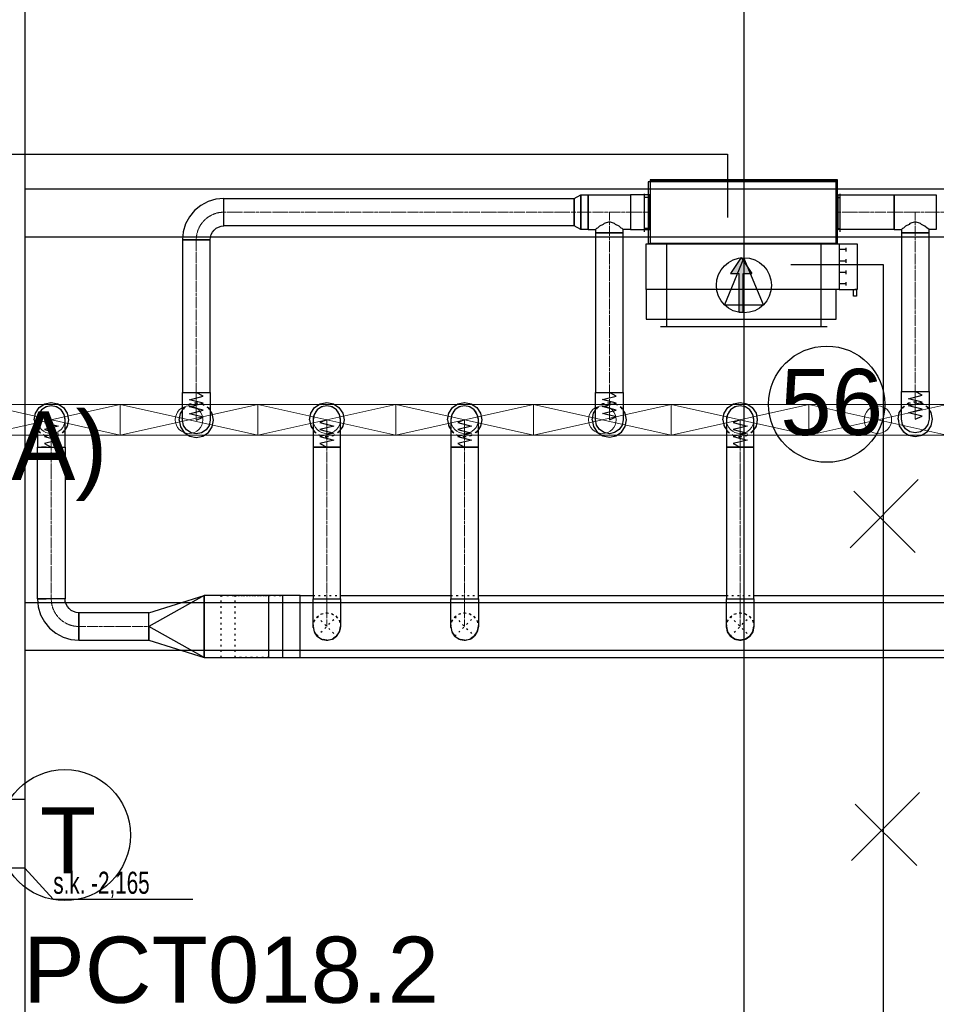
# Model space of a CAD drawing. Header units: centimetres. Extents: x -149939 to 48626, y -46000 to 152985.
# Tile 191 of 256: x -21797 to -15144, y 63763 to 70906. Entities that reach past the tile are written whole.
import ezdxf

# ---------------------------------------------------------------- set-up
doc = ezdxf.new("R2010")
doc.units = ezdxf.units.CM
doc.header["$LTSCALE"] = 50
doc.header["$PDMODE"] = 35
doc.header["$PDSIZE"] = 0.1
for name, pattern in [('CADVENT_CENTERLINE', [9.9, 7.4, -1, 0.5, -1]), ('CADVENT_HIDDEN', [0.8, 0.25, -0.55]), ('Kondygnacja  -0_5$0$HIDDEN', [9.525, 6.35, -3.175]), ('Kondygnacja  -0_5$0$HIDDEN2', [4.7625, 3.175, -1.5875]), ('Osie rzutów$0$DASHDOT2', [12.7, 6.35, -3.175, 0, -3.175])]:
    doc.linetypes.add(name, pattern=pattern)
doc.layers.get('0').update_dxf_attribs({"color": 8})
doc.layers.get('DEFPOINTS').update_dxf_attribs({"color": 8})
for name, color, linetype in [('01-103-Went PP_poziom-0_5$0$L_Nawiew', 7, 'Continuous'), ('bgde-nawiewDETAILS', 1, 'Continuous'), ('bgde-nawiewEXP', 7, 'Continuous'), ('bgde-nawiewHIDDEN', 250, 'Continuous'), ('bgde-wywiewSOL', 5, 'Continuous'), ('Kondygnacja  -0_5$0$ARCH_KONSTR_POWYŻEJ RZUTU', 8, 'Kondygnacja  -0_5$0$HIDDEN'), ('Kondygnacja  -0_5$0$ARCH_KONSTR_POWYŻEJ RZUTU_IST', 8, 'Kondygnacja  -0_5$0$HIDDEN2'), ('Osie rzutów$0$ARCH_INFO_OSIE_IST', 8, 'Osie rzutów$0$DASHDOT2'), ('Osie rzutów$0$ARCH_INFO_OSIE_OPISY_IST', 8, 'Continuous'), ('Pomieszczenia -05$0$ARCH_INFO_OPISY', 8, 'Continuous')]:
    doc.layers.add(name, color=color, linetype=linetype)
for name, color, linetype, lineweight in [('bgde-nawiewCEN', 7, 'Continuous', 13), ('bgde_nawiewnik', 11, 'Continuous', 5), ('Kondygnacja  -0_5$0$ARCH_INFO_WYMIARY', 8, 'Continuous', 9), ('RFCU', 6, 'Continuous', 30)]:
    doc.layers.add(name, color=color, linetype=linetype, lineweight=lineweight)
doc.styles.add('Arial', font='ARIAL.TTF')
doc.styles.add('Kondygnacja  -0_5$0$BIKTS', font='bikromsw.shx', dxfattribs={"width": 0.8})
doc.styles.add('Kondygnacja  -0_5$0$Romans', font='Romans.shx', dxfattribs={"width": 0.7})
doc.styles.add('Pomieszczenia -05$0$Arial', font='ARIAL.TTF')
doc.dimstyles.new('Kondygnacja  -0_5$0$Wymiary 1-100', dxfattribs={"dimtxt": 12, "dimasz": 10, "dimexe": 5, "dimexo": 0, "dimgap": 4, "dimtad": 1, "dimrnd": 0.5, "dimzin": 12, "dimdsep": 46, "dimtxsty": 'Kondygnacja  -0_5$0$Romans', "dimblk": 'Kondygnacja  -0_5$0$_Oblique', "dimcen": 10, "dimdle": 10, "dimclrt": 55, "dimazin": 0, "dimtfac": 1, "dimtmove": 1, "dimatfit": 3, "dimfxl": 8, "dimfxlon": 1, "dimtolj": 1, "dimtzin": 0, "dimarcsym": 0})

# ---------------------------------------------------------------- blocks, each defined once
blk = doc.blocks.new('Osie rzutów')
at = {"layer": 'Osie rzutów$0$ARCH_INFO_OSIE_IST', "ltscale": 10}
for p, q in [((10460, 12510), (10460, 4623.26)), ((4436.04, 11000), (13655, 11000))]:
    blk.add_line(p, q, dxfattribs=at)
blk = doc.blocks.new('Kondygnacja  -0_5$0$konstrukcja istniejąca -0.5')
at = {"layer": 'Kondygnacja  -0_5$0$ARCH_KONSTR_POWYŻEJ RZUTU_IST', "ltscale": 10}
for points in [[(9938, 12175), (9938, 11025)], [(9938, 11467.89), (10982, 11467.89)], [(10982, 11432.89), (9938, 11432.89)], [(9938, 11167.89), (10982, 11167.89)], [(10982, 11132.89), (9938, 11132.89)], [(9938, 10975), (9782, 10975), (9782, 11025), (9938, 11025), (9938, 10975)], [(9938, 10975), (9938, 9825)]]:
    blk.add_lwpolyline(points, dxfattribs=at)
at = {"layer": 'Kondygnacja  -0_5$0$ARCH_KONSTR_POWYŻEJ RZUTU_IST'}
blk.add_lwpolyline([(9938, 10975), (9958.69, 10952.53), (10059.84, 10952.53)], dxfattribs=at)
at = {"layer": 'Kondygnacja  -0_5$0$ARCH_KONSTR_POWYŻEJ RZUTU_IST', "style": 'Kondygnacja  -0_5$0$BIKTS', "width": 0.7}
blk.add_text('s.k. -2,165', height=16, dxfattribs=at).set_placement((9958.69, 10956.46))
blk = doc.blocks.new('Kondygnacja  -0_5$0$_Oblique')
at = {"color": 0, "linetype": 'ByBlock', "lineweight": -2}
blk.add_line((-0.5, -0.5), (0.5, 0.5), dxfattribs=at)
blk = doc.blocks.new('*D212')
at = {"layer": 'DEFPOINTS', "color": 0}
for p in [(-30586.3, 81900), (-30681.1, 12489.5), (9064, 12489.5)]:
    blk.add_point(p, dxfattribs=at)
at = {"layer": 'Kondygnacja  -0_5$0$ARCH_INFO_WYMIARY', "color": 0, "lineweight": -2}
for p, q in [((-30673.1, 81900), (-30686.1, 81900)), ((-30681.1, 81910), (-30681.1, 12479.5)), ((-30673.1, 12489.5), (-30686.1, 12489.5))]:
    blk.add_line(p, q, dxfattribs=at)
at = {"layer": 'Kondygnacja  -0_5$0$ARCH_INFO_WYMIARY', "color": 0, "linetype": 'ByBlock', "lineweight": -2, "xscale": 10, "yscale": 10, "zscale": 10}
for p, rotation in [((-30681.1, 81900), 90), ((-30681.1, 12489.5), 270)]:
    blk.add_blockref('Kondygnacja  -0_5$0$_Oblique', p, dxfattribs=dict(at, rotation=rotation))
at = {"layer": 'Kondygnacja  -0_5$0$ARCH_INFO_WYMIARY', "color": 55, "insert": (-30691.1, 47194.8), "char_height": 12, "attachment_point": 5, "rotation": 90, "style": 'Kondygnacja  -0_5$0$Romans'}
blk.add_mtext('\\A1;69410.5', dxfattribs=at)
blk = doc.blocks.new('*U493')
at = {"linetype": 'Continuous', "lineweight": -2}
for p, q in [((-300, 605), (-300, 560)), ((300, 560), (300, 605)), ((-300, 560), (-300, -560)), ((300, -560), (300, 560)), ((-300, -560), (-300, -605)), ((300, -605), (300, -560))]:
    blk.add_line(p, q, dxfattribs=at)
at = {"color": 0, "linetype": 'ByBlock', "lineweight": -2}
for p, q in [((-300, 560), (300, 560)), ((-300, -560), (300, -560))]:
    blk.add_line(p, q, dxfattribs=at)
at = {"linetype": 'Continuous', "lineweight": -3}
for p, q in [((-141.4, 141.4), (-141.4, -141.4)), ((200, 0), (-141.4, 141.4)), ((-141.4, -141.4), (200, 0))]:
    blk.add_line(p, q, dxfattribs=at)
blk.add_ellipse((0, 0), major_axis=(200, 0), ratio=1, start_param=-1.570796, end_param=4.712389, dxfattribs=at)
blk = doc.blocks.new('A$C066D7839')
at = {"layer": 'bgde_nawiewnik', "color": 7}
for p, q in [((-50, -11.15), (-50, 11.15)), ((-50, 11.15), (50, 11.15)), ((-50, -11.15), (50, 11.15)), ((50, -11.15), (-50, 11.15)), ((50, 11.15), (50, -11.15)), ((50, -11.15), (-50, -11.15))]:
    blk.add_line(p, q, dxfattribs=at)
blk.add_circle((0, 0), 10, dxfattribs=at)
blk = doc.blocks.new('A$C5B3E7367')
at = {"layer": '01-103-Went PP_poziom-0_5$0$L_Nawiew'}
h = blk.add_hatch(color=256, dxfattribs=at)
h.paths.add_polyline_path([(215, 704), (215, 674), (331.7, 674), (331.7, 612.1), (445.9, 689), (331.7, 765.9), (331.7, 704)])
h.paths.add_polyline_path([(48.3, 704), (48.3, 674), (215, 674), (215, 704)])
for p, q in [((215, 1525), (165, 1525)), ((165, 1525), (165, 1505)), ((165, 1505), (215, 1505)), ((215, 1400), (215, 1530)), ((545, 1530), (215, 1530)), ((215, 1530), (215, 1515)), ((545, 1400), (545, 1530)), ((243.8, 1452), (268.8, 1452)), ((256.2, 1452), (256.2, 1400)), ((326.2, 1452), (351.2, 1452)), ((338.8, 1452), (338.8, 1400)), ((408.8, 1452), (433.8, 1452)), ((421.2, 1452), (421.2, 1400)), ((491.2, 1452), (516.2, 1452)), ((503.8, 1452), (503.8, 1400)), ((0, 1378), (215, 1378)), ((0, 0), (0, 1378)), ((545, 1400), (215, 1400)), ((215, 1400), (215, 1378)), ((215, 1378), (215, 0)), ((545, 0), (545, 1400)), ((445.9, 689), (331.7, 765.9)), ((331.7, 704), (331.7, 765.9)), ((48.3, 704), (331.7, 704)), ((48.3, 704), (48.3, 674)), ((48.3, 674), (331.7, 674)), ((445.9, 689), (331.7, 612.1)), ((331.7, 612.1), (331.7, 674)), ((215, 0), (0, 0)), ((215, 0), (545, 0))]:
    blk.add_line(p, q, dxfattribs=at)
blk = doc.blocks.new('A$C53CA46B8')
at = {"layer": 'bgde-wywiewSOL'}
for p, q in [((112.9, 511.1), (-162.1, 511.1)), ((-137.1, 481.1), (-137.1, 511.1)), ((87.9, 481.1), (87.9, 511.1)), ((200.4, 481.1), (-249.6, 481.1)), ((-249.6, 481.1), (-249.6, -878.9)), ((200.4, 481.1), (200.4, -878.9)), ((200.4, -878.9), (-249.6, -878.9)), ((112.9, -908.9), (-162.1, -908.9)), ((-137.1, -878.9), (-137.1, -908.9)), ((87.9, -878.9), (87.9, -908.9))]:
    blk.add_line(p, q, dxfattribs=at)
at = {"layer": '01-103-Went PP_poziom-0_5$0$L_Nawiew'}
blk.add_blockref('A$C5B3E7367', (-794.6, -893.9), dxfattribs=at)

msp = doc.modelspace()

# ---------------------------------------------------------------- linework, layer by layer
at = {"layer": 'bgde-nawiewCEN', "linetype": 'CADVENT_CENTERLINE', "ltscale": 0.06}
for p, q in [((-17773.021, 69509.622), (-20315.266, 69509.622)), ((-17670.021, 69509.622), (-17773.021, 69509.622)), ((-17670.021, 69509.622), (-17517.021, 69509.622)), ((-17517.021, 69359.622), (-17517.021, 69509.622)), ((-17517.021, 69509.622), (-17364.021, 69509.622)), ((-17364.021, 69509.622), (-17224.021, 69509.622)), ((-17220.021, 69509.622), (-17224.021, 69509.622)), ((-15860.021, 69509.622), (-15856.021, 69509.622)), ((-15449.64, 69509.622), (-15856.021, 69509.622)), ((-15296.64, 69509.622), (-15449.64, 69509.622)), ((-15296.64, 69359.622), (-15296.64, 69509.622)), ((-15143.64, 69509.622), (-15296.64, 69509.622)), ((-15143.64, 69509.622), (-15040.64, 69509.622)), ((-20515.266, 69309.622), (-20515.266, 68200.784)), ((-17517.021, 69359.622), (-17517.021, 68202.562)), ((-15296.64, 69359.622), (-15296.64, 68207.888)), ((-20515.266, 68200.784), (-20515.266, 68182.088)), ((-20515.266, 68182.088), (-20515.266, 68130.977)), ((-17517.021, 68202.562), (-17517.021, 68183.865)), ((-17517.021, 68183.865), (-17517.021, 68132.754)), ((-15296.64, 68207.888), (-15296.64, 68189.192)), ((-15296.64, 68189.192), (-15296.64, 68138.081)), ((-20515.266, 68130.977), (-20515.266, 68103.184)), ((-20515.266, 68103.184), (-20515.266, 68079.658)), ((-17517.021, 68132.754), (-17517.021, 68104.962)), ((-17517.021, 68104.962), (-17517.021, 68081.436)), ((-17517.021, 68081.436), (-17517.021, 68061.821)), ((-15296.64, 68138.081), (-15296.64, 68110.288)), ((-15296.64, 68110.288), (-15296.64, 68086.762)), ((-15296.64, 68086.762), (-15296.64, 68067.147)), ((-20515.266, 68079.658), (-20515.266, 68060.043)), ((-20515.266, 68060.043), (-20515.266, 68043.984)), ((-20515.266, 68043.984), (-20515.266, 68031.125)), ((-20515.266, 68031.125), (-20515.266, 68021.11)), ((-20515.266, 68021.11), (-20515.266, 68013.584)), ((-20515.266, 68013.584), (-20515.266, 68008.191)), ((-17517.021, 68061.821), (-17517.021, 68045.762)), ((-17517.021, 68045.762), (-17517.021, 68032.902)), ((-17517.021, 68032.902), (-17517.021, 68022.888)), ((-17517.021, 68022.888), (-17517.021, 68015.362)), ((-17517.021, 68015.362), (-17517.021, 68009.969)), ((-17517.021, 68009.969), (-17517.021, 68006.354)), ((-15296.64, 68067.147), (-15296.64, 68051.088)), ((-15296.64, 68051.088), (-15296.64, 68038.229)), ((-15296.64, 68038.229), (-15296.64, 68028.214)), ((-15296.64, 68028.214), (-15296.64, 68020.688)), ((-15296.64, 68020.688), (-15296.64, 68015.295)), ((-15296.64, 68015.295), (-15296.64, 68011.681)), ((-15296.64, 68011.681), (-15296.64, 68009.488)), ((-15296.64, 68009.488), (-15296.64, 68008.362)), ((-15296.64, 68008.362), (-15296.64, 68007.888)), ((-21567.838, 68003.485), (-21567.838, 68003.959)), ((-21567.838, 68002.359), (-21567.838, 68003.485)), ((-21567.838, 68000.166), (-21567.838, 68002.359)), ((-21567.838, 67996.552), (-21567.838, 68000.166)), ((-21567.838, 67991.159), (-21567.838, 67996.552)), ((-21567.838, 67983.633), (-21567.838, 67991.159)), ((-21567.838, 67973.618), (-21567.838, 67983.633)), ((-21567.838, 67960.759), (-21567.838, 67973.618)), ((-21567.838, 67944.7), (-21567.838, 67960.759)), ((-21567.838, 67925.085), (-21567.838, 67944.7)), ((-20515.266, 68008.191), (-20515.266, 68004.577)), ((-20515.266, 68004.577), (-20515.266, 68002.384)), ((-20515.266, 68002.384), (-20515.266, 68001.258)), ((-20515.266, 68001.258), (-20515.266, 68000.784)), ((-19567.838, 68003.485), (-19567.838, 68003.959)), ((-19567.838, 68002.359), (-19567.838, 68003.485)), ((-19567.838, 68000.166), (-19567.838, 68002.359)), ((-19567.838, 67996.552), (-19567.838, 68000.166)), ((-19567.838, 67991.159), (-19567.838, 67996.552)), ((-19567.838, 67983.633), (-19567.838, 67991.159)), ((-19567.838, 67973.618), (-19567.838, 67983.633)), ((-19567.838, 67960.759), (-19567.838, 67973.618)), ((-19567.838, 67944.7), (-19567.838, 67960.759)), ((-19567.838, 67925.085), (-19567.838, 67944.7)), ((-18567.838, 68003.485), (-18567.838, 68003.959)), ((-18567.838, 68002.359), (-18567.838, 68003.485)), ((-18567.838, 68000.166), (-18567.838, 68002.359)), ((-18567.838, 67996.552), (-18567.838, 68000.166)), ((-18567.838, 67991.159), (-18567.838, 67996.552)), ((-18567.838, 67983.633), (-18567.838, 67991.159)), ((-18567.838, 67973.618), (-18567.838, 67983.633)), ((-18567.838, 67960.759), (-18567.838, 67973.618)), ((-18567.838, 67944.7), (-18567.838, 67960.759)), ((-18567.838, 67925.085), (-18567.838, 67944.7)), ((-17517.021, 68006.354), (-17517.021, 68004.162)), ((-17517.021, 68004.162), (-17517.021, 68003.036)), ((-17517.021, 68003.036), (-17517.021, 68002.562)), ((-16567.838, 68003.485), (-16567.838, 68003.959)), ((-16567.838, 68002.359), (-16567.838, 68003.485)), ((-16567.838, 68000.166), (-16567.838, 68002.359)), ((-16567.838, 67996.552), (-16567.838, 68000.166)), ((-16567.838, 67991.159), (-16567.838, 67996.552)), ((-16567.838, 67983.633), (-16567.838, 67991.159)), ((-16567.838, 67973.618), (-16567.838, 67983.633)), ((-16567.838, 67960.759), (-16567.838, 67973.618)), ((-16567.838, 67944.7), (-16567.838, 67960.759)), ((-16567.838, 67925.085), (-16567.838, 67944.7)), ((-21567.838, 67901.559), (-21567.838, 67925.085)), ((-21567.838, 67873.766), (-21567.838, 67901.559)), ((-21567.838, 67822.655), (-21567.838, 67873.766)), ((-19567.838, 67901.559), (-19567.838, 67925.085)), ((-19567.838, 67873.766), (-19567.838, 67901.559)), ((-19567.838, 67822.655), (-19567.838, 67873.766)), ((-18567.838, 67901.559), (-18567.838, 67925.085)), ((-18567.838, 67873.766), (-18567.838, 67901.559)), ((-18567.838, 67822.655), (-18567.838, 67873.766)), ((-16567.838, 67901.559), (-16567.838, 67925.085)), ((-16567.838, 67873.766), (-16567.838, 67901.559)), ((-16567.838, 67822.655), (-16567.838, 67873.766)), ((-21567.838, 67803.959), (-21567.838, 67822.655)), ((-21567.838, 67803.959), (-21567.838, 66703.983)), ((-19567.838, 67803.959), (-19567.838, 67822.655)), ((-19567.838, 67803.959), (-19567.838, 66703.983)), ((-18567.838, 67803.959), (-18567.838, 67822.655)), ((-18567.838, 67803.959), (-18567.838, 66703.983)), ((-16567.838, 67803.959), (-16567.838, 67822.655)), ((-16567.838, 67803.959), (-16567.838, 66703.983)), ((-19567.838, 66703.983), (-19567.838, 66503.983)), ((-18567.838, 66703.983), (-18567.838, 66503.983)), ((-16567.838, 66703.983), (-16567.838, 66503.983)), ((-21367.838, 66503.983), (-20858.633, 66503.983))]:
    msp.add_line(p, q, dxfattribs=at)
for centre, start, end in [((-20315.266, 69309.622), 90, 180), ((-21367.838, 66703.983), 180, 270)]:
    msp.add_arc(centre, 200, start, end, dxfattribs=at)
at = {"layer": 'bgde-nawiewDETAILS', "linetype": 'CADVENT_HIDDEN'}
for p, q in [((-19638.549, 66433.272), (-19497.127, 66574.694)), ((-19638.549, 66574.694), (-19497.127, 66433.272)), ((-18638.549, 66433.272), (-18497.127, 66574.694)), ((-18638.549, 66574.694), (-18497.127, 66433.272)), ((-16638.549, 66433.272), (-16497.127, 66574.694)), ((-16638.549, 66574.694), (-16497.127, 66433.272))]:
    msp.add_line(p, q, dxfattribs=at)
at = {"layer": 'bgde-nawiewEXP', "linetype": 'Continuous'}
for points in [[(-17220.021, 69734.622), (-15860.021, 69734.622), (-15860.021, 69744.622), (-17220.021, 69744.622)], [(-17220.021, 69284.622), (-15860.021, 69284.622), (-15860.021, 69734.622), (-17220.021, 69734.622)], [(-20615.266, 69309.622), (-20415.266, 69309.622), (-20413.344, 69329.131), (-20407.654, 69347.89), (-20398.413, 69365.179), (-20385.976, 69380.332), (-20370.823, 69392.769), (-20353.534, 69402.01), (-20334.775, 69407.7), (-20315.266, 69409.622), (-20315.266, 69609.622), (-20373.793, 69603.857), (-20430.071, 69586.786), (-20481.937, 69559.063), (-20527.398, 69521.754), (-20564.707, 69476.293), (-20592.43, 69424.427), (-20609.501, 69368.149)], [(-20315.266, 69409.622), (-20315.266, 69609.622), (-17773.021, 69609.622), (-17773.021, 69409.622)], [(-17773.021, 69409.622), (-17773.021, 69609.622), (-17724.864, 69634.622), (-17724.864, 69384.622)], [(-17724.864, 69384.622), (-17724.864, 69634.622), (-17670.021, 69634.622), (-17670.021, 69384.622)], [(-17364.021, 69384.622), (-17224.021, 69384.622), (-17224.021, 69634.622), (-17364.021, 69634.622), (-17364.021, 69394.137)], [(-15856.021, 69384.622), (-15856.021, 69634.622), (-15449.64, 69634.622), (-15449.64, 69384.622)], [(-20615.266, 68200.784), (-20415.266, 68200.784), (-20415.266, 69309.622), (-20615.266, 69309.622)], [(-17617.021, 68202.562), (-17417.021, 68202.562), (-17417.021, 69359.622), (-17617.021, 69359.622)], [(-15396.64, 68207.888), (-15196.64, 68207.888), (-15196.64, 69359.622), (-15396.64, 69359.622)], [(-20615.266, 68000.784), (-20615.266, 68200.784), (-20415.266, 68200.784), (-20415.266, 68000.784), (-20422.878, 67962.516), (-20444.555, 67930.073), (-20476.997, 67908.396), (-20515.266, 67900.784), (-20553.534, 67908.396), (-20585.976, 67930.073), (-20607.654, 67962.516)], [(-17617.021, 68002.562), (-17617.021, 68202.562), (-17417.021, 68202.562), (-17417.021, 68002.562), (-17424.633, 67964.293), (-17446.31, 67931.851), (-17478.752, 67910.174), (-17517.021, 67902.562), (-17555.289, 67910.174), (-17587.731, 67931.851), (-17609.409, 67964.293)], [(-15396.64, 68007.888), (-15396.64, 68207.888), (-15196.64, 68207.888), (-15196.64, 68007.888), (-15204.252, 67969.62), (-15225.929, 67937.177), (-15258.371, 67915.5), (-15296.64, 67907.888), (-15334.908, 67915.5), (-15367.35, 67937.177), (-15389.028, 67969.62)], [(-21667.838, 67973.618), (-21667.838, 67803.959), (-21467.838, 67803.959), (-21467.838, 68003.959), (-21475.45, 68042.227), (-21497.127, 68074.67), (-21529.57, 68096.347), (-21567.838, 68103.959), (-21606.106, 68096.347), (-21638.549, 68074.67), (-21660.226, 68042.227), (-21667.838, 68003.959), (-21667.838, 67983.633)], [(-19667.838, 67973.618), (-19667.838, 67803.959), (-19467.838, 67803.959), (-19467.838, 68003.959), (-19475.45, 68042.227), (-19497.127, 68074.67), (-19529.57, 68096.347), (-19567.838, 68103.959), (-19606.106, 68096.347), (-19638.549, 68074.67), (-19660.226, 68042.227), (-19667.838, 68003.959), (-19667.838, 67983.633)], [(-18667.838, 67960.759), (-18667.838, 67803.959), (-18467.838, 67803.959), (-18467.838, 68003.959), (-18475.45, 68042.227), (-18497.127, 68074.67), (-18529.57, 68096.347), (-18567.838, 68103.959), (-18606.106, 68096.347), (-18638.549, 68074.67), (-18660.226, 68042.227), (-18667.838, 68003.959), (-18667.838, 67973.618)], [(-16667.838, 68000.166), (-16667.838, 67803.959), (-16467.838, 67803.959), (-16467.838, 68003.959), (-16475.45, 68042.227), (-16497.127, 68074.67), (-16529.57, 68096.347), (-16567.838, 68103.959), (-16606.106, 68096.347), (-16638.549, 68074.67), (-16660.226, 68042.227), (-16667.838, 68003.959), (-16667.838, 68002.359)], [(-19667.838, 66703.983), (-19467.838, 66703.983), (-19467.838, 67803.959), (-19667.838, 67803.959)], [(-18667.838, 66703.983), (-18467.838, 66703.983), (-18467.838, 67803.959), (-18667.838, 67803.959)], [(-16667.838, 66703.983), (-16467.838, 66703.983), (-16467.838, 67803.959), (-16667.838, 67803.959)], [(-20858.633, 66403.983), (-20458.633, 66278.983), (-19988.119, 66278.983), (-19988.119, 66728.983), (-20458.633, 66728.983), (-20458.633, 66278.983), (-20858.633, 66503.983), (-20858.633, 66411.595)], [(-20858.633, 66503.983), (-20858.633, 66603.983), (-20458.633, 66728.983)], [(-21667.838, 66703.983), (-21662.074, 66645.456), (-21645.002, 66589.178), (-21617.279, 66537.312), (-21579.97, 66491.851), (-21534.509, 66454.542), (-21482.643, 66426.819), (-21426.365, 66409.748), (-21367.838, 66403.983), (-21367.838, 66603.983), (-21387.347, 66605.905), (-21406.106, 66611.595), (-21423.395, 66620.836), (-21438.549, 66633.272), (-21450.985, 66648.426), (-21460.226, 66665.715), (-21465.917, 66684.474), (-21467.838, 66703.983), (-21660.226, 66703.983)], [(-16667.838, 66503.983), (-16667.838, 66703.983), (-16467.838, 66703.983), (-16467.838, 66503.983), (-16475.45, 66465.715), (-16497.127, 66433.272), (-16529.57, 66411.595), (-16567.838, 66403.983), (-16606.106, 66411.595), (-16638.549, 66433.272), (-16660.226, 66465.715)], [(-21367.838, 66403.983), (-20858.633, 66403.983), (-20858.633, 66603.983), (-21367.838, 66603.983), (-21367.838, 66411.595)]]:
    msp.add_lwpolyline(points, close=True, dxfattribs=at)
for points in [[(-17670.021, 69384.622), (-17670.021, 69634.622), (-17364.021, 69634.622), (-17364.021, 69384.622), (-17417.021, 69384.622)], [(-17224.021, 69384.622), (-17224.021, 69634.622), (-17220.021, 69634.622)], [(-15860.021, 69384.622), (-15856.021, 69384.622), (-15856.021, 69634.622), (-15860.021, 69634.622)], [(-15449.64, 69384.622), (-15449.64, 69634.622), (-15143.64, 69634.622), (-15143.64, 69384.622), (-15196.64, 69384.622)], [(-17670.021, 69384.622), (-17617.021, 69384.622), (-17617.021, 69359.622), (-17417.021, 69359.622), (-17417.021, 69384.622), (-17424.633, 69392.234), (-17431.025, 69394.137), (-17446.31, 69409.421), (-17472.766, 69421.233), (-17478.752, 69427.219), (-17517.021, 69438.611), (-17555.289, 69427.219), (-17561.275, 69421.233), (-17587.731, 69409.421), (-17603.016, 69394.137), (-17609.409, 69392.234), (-17617.021, 69384.622)], [(-15449.64, 69384.622), (-15396.64, 69384.622), (-15396.64, 69359.622), (-15196.64, 69359.622), (-15196.64, 69384.622), (-15204.252, 69392.234), (-15210.644, 69394.137), (-15225.929, 69409.421), (-15252.385, 69421.233), (-15258.371, 69427.219), (-15296.64, 69438.611), (-15334.908, 69427.219), (-15340.894, 69421.233), (-15367.35, 69409.421), (-15382.635, 69394.137), (-15389.028, 69392.234), (-15396.64, 69384.622)], [(-17224.021, 69384.622), (-17220.021, 69384.622)], [(-21692.838, 68003.959), (-21683.323, 68051.794), (-21656.226, 68092.347), (-21615.674, 68119.444), (-21567.838, 68128.959), (-21520.003, 68119.444), (-21479.45, 68092.347), (-21452.353, 68051.794), (-21442.838, 68003.959), (-21452.353, 67956.123), (-21467.838, 67932.949)], [(-19692.838, 68003.959), (-19683.323, 68051.794), (-19656.226, 68092.347), (-19615.674, 68119.444), (-19567.838, 68128.959), (-19520.003, 68119.444), (-19479.45, 68092.347), (-19452.353, 68051.794), (-19442.838, 68003.959), (-19452.353, 67956.123), (-19467.838, 67932.949)], [(-18692.838, 68003.959), (-18683.323, 68051.794), (-18656.226, 68092.347), (-18615.674, 68119.444), (-18567.838, 68128.959), (-18520.003, 68119.444), (-18479.45, 68092.347), (-18452.353, 68051.794), (-18442.838, 68003.959), (-18452.353, 67956.123), (-18467.838, 67932.949)], [(-16692.838, 68003.959), (-16683.323, 68051.794), (-16656.226, 68092.347), (-16615.674, 68119.444), (-16567.838, 68128.959), (-16520.003, 68119.444), (-16479.45, 68092.347), (-16452.353, 68051.794), (-16442.838, 68003.959), (-16452.353, 67956.123), (-16467.838, 67932.949)], [(-20640.266, 68000.784), (-20630.751, 67952.948), (-20603.654, 67912.396), (-20563.101, 67885.299), (-20515.266, 67875.784), (-20467.43, 67885.299), (-20426.877, 67912.396), (-20399.781, 67952.948), (-20390.266, 68000.784), (-20399.781, 68048.619), (-20415.266, 68071.794)], [(-20640.266, 68000.784), (-20630.751, 68048.619), (-20615.266, 68071.794)], [(-17642.021, 68002.562), (-17632.506, 67954.726), (-17605.409, 67914.173), (-17564.856, 67887.077), (-17517.021, 67877.562), (-17469.185, 67887.077), (-17428.632, 67914.173), (-17401.536, 67954.726), (-17392.021, 68002.562), (-17401.536, 68050.397), (-17417.021, 68073.572)], [(-17642.021, 68002.562), (-17632.506, 68050.397), (-17617.021, 68073.572)], [(-15421.64, 68007.888), (-15412.125, 67960.053), (-15385.028, 67919.5), (-15344.475, 67892.403), (-15296.64, 67882.888), (-15248.804, 67892.403), (-15208.251, 67919.5), (-15181.155, 67960.053), (-15171.64, 68007.888), (-15181.155, 68055.723), (-15196.64, 68078.898)], [(-15421.64, 68007.888), (-15412.125, 68055.723), (-15396.64, 68078.898)], [(-21692.838, 68003.959), (-21683.323, 67956.123), (-21667.838, 67932.949)], [(-19692.838, 68003.959), (-19683.323, 67956.123), (-19667.838, 67932.949)], [(-18692.838, 68003.959), (-18683.323, 67956.123), (-18667.838, 67932.949)], [(-16692.838, 68003.959), (-16683.323, 67956.123), (-16667.838, 67932.949)], [(-21667.838, 66703.983), (-21667.838, 67803.959), (-21606.106, 67803.959)], [(-21606.106, 67803.959), (-21638.549, 67803.959)], [(-21606.106, 67803.959), (-21467.838, 67803.959), (-21467.838, 66703.983), (-21638.549, 66703.983)], [(-20458.633, 66278.983), (-20458.633, 66728.983)], [(-19988.119, 66278.983), (-19762, 66278.983), (-19762, 66728.983), (-19988.119, 66728.983)], [(-19886.103, 66278.983), (-19886.103, 66728.983)], [(-19762, 66278.983), (-19762, 66728.983), (-19667.838, 66728.983)], [(-19762, 66278.983), (-5217.031, 66278.983), (-5217.031, 66728.983), (-5467.838, 66728.983)], [(-19467.838, 66728.983), (-18667.838, 66728.983)], [(-18467.838, 66728.983), (-16667.838, 66728.983)], [(-16467.838, 66728.983), (-14567.838, 66728.983)], [(-21667.838, 66703.983), (-21660.226, 66703.983)], [(-21660.226, 66703.983), (-21667.838, 66703.983)], [(-21660.226, 66703.983), (-21606.106, 66703.983)], [(-19667.838, 66503.983), (-19667.838, 66703.983), (-19467.838, 66703.983), (-19467.838, 66503.983), (-19473.096, 66477.549)], [(-18667.838, 66503.983), (-18667.838, 66703.983), (-18467.838, 66703.983), (-18467.838, 66503.983), (-18473.168, 66477.187)], [(-19667.838, 66503.983), (-19660.226, 66465.715), (-19657.151, 66461.112)], [(-19667.838, 66503.983), (-19660.226, 66465.715), (-19638.549, 66433.272), (-19653.523, 66455.682)], [(-19667.533, 66496.173), (-19666.88, 66501.67)], [(-19667.533, 66496.173), (-19656.955, 66458.616), (-19640.277, 66437.444)], [(-19497.127, 66433.272), (-19475.45, 66465.715), (-19467.838, 66503.983)], [(-19497.127, 66433.272), (-19475.45, 66465.715), (-19474.37, 66471.144)], [(-19496.169, 66435.585), (-19491.821, 66439.011), (-19472.744, 66473.047), (-19469.566, 66499.811)], [(-18667.838, 66503.983), (-18660.226, 66465.715), (-18657.27, 66461.291)], [(-18667.838, 66503.983), (-18660.226, 66465.715), (-18638.549, 66433.272), (-18653.727, 66455.989)], [(-18667.555, 66496.466), (-18666.912, 66501.748)], [(-18667.555, 66496.466), (-18657.088, 66458.878), (-18640.245, 66437.367)], [(-18497.127, 66433.272), (-18475.45, 66465.715), (-18467.838, 66503.983)], [(-18497.127, 66433.272), (-18475.45, 66465.715), (-18474.412, 66470.933)], [(-18496.202, 66435.507), (-18492.012, 66438.788), (-18472.835, 66472.768), (-18469.534, 66499.888)], [(-16667.838, 66503.983), (-16660.226, 66465.715), (-16657.503, 66461.64)], [(-16667.597, 66497.042), (-16666.977, 66501.904)], [(-16667.597, 66497.042), (-16657.347, 66459.395), (-16640.177, 66437.203)], [(-16654.138, 66456.603), (-16638.549, 66433.272), (-16606.106, 66411.595), (-16601.3, 66410.639)], [(-16520.458, 66417.684), (-16497.127, 66433.272), (-16475.45, 66465.715), (-16474.494, 66470.521)], [(-16496.266, 66435.352), (-16492.39, 66438.351), (-16473.017, 66472.219), (-16469.466, 66500.053)], [(-16473.312, 66476.463), (-16467.838, 66503.983)], [(-19638.549, 66433.272), (-19606.106, 66411.595), (-19600.677, 66410.515)], [(-19638.549, 66433.272), (-19606.106, 66411.595), (-19567.838, 66403.983), (-19594.273, 66409.241)], [(-19636.236, 66432.314), (-19632.81, 66427.966), (-19598.774, 66408.889), (-19572.01, 66405.711)], [(-19567.838, 66403.983), (-19529.57, 66411.595), (-19497.127, 66433.272), (-19519.537, 66418.299)], [(-19567.838, 66403.983), (-19529.57, 66411.595), (-19524.967, 66414.671)], [(-19565.525, 66404.941), (-19560.028, 66404.289), (-19522.471, 66414.866), (-19501.299, 66431.544)], [(-18638.549, 66433.272), (-18606.106, 66411.595), (-18600.888, 66410.557)], [(-18638.549, 66433.272), (-18606.106, 66411.595), (-18567.838, 66403.983), (-18594.634, 66409.313)], [(-18636.314, 66432.347), (-18633.033, 66428.157), (-18599.053, 66408.98), (-18571.933, 66405.679)], [(-18567.838, 66403.983), (-18529.57, 66411.595), (-18497.127, 66433.272), (-18519.844, 66418.094)], [(-18567.838, 66403.983), (-18529.57, 66411.595), (-18525.146, 66414.551)], [(-18565.603, 66404.909), (-18560.321, 66404.266), (-18522.733, 66414.733), (-18501.222, 66431.576)], [(-16636.469, 66432.411), (-16633.471, 66428.535), (-16599.602, 66409.162), (-16571.768, 66405.611)], [(-16595.358, 66409.457), (-16567.838, 66403.983), (-16529.57, 66411.595), (-16525.495, 66414.318)], [(-16565.759, 66404.844), (-16560.898, 66404.224), (-16523.25, 66414.474), (-16501.058, 66431.644)]]:
    msp.add_lwpolyline(points, dxfattribs=at)
at = {"layer": 'bgde-nawiewEXP'}
for points in [[(-20515.266, 68000.784), (-20465.266, 68022.082), (-20565.266, 68047.443), (-20465.266, 68072.664), (-20565.266, 68097.949), (-20465.266, 68123.484), (-20565.266, 68148.843), (-20465.266, 68174.302), (-20515.266, 68200.784)], [(-17517.021, 68002.562), (-17467.021, 68023.859), (-17567.021, 68049.221), (-17467.021, 68074.441), (-17567.021, 68099.726), (-17467.021, 68125.261), (-17567.021, 68150.621), (-17467.021, 68176.079), (-17517.021, 68202.562)], [(-15296.64, 68007.888), (-15246.64, 68029.186), (-15346.64, 68054.548), (-15246.64, 68079.768), (-15346.64, 68105.053), (-15246.64, 68130.588), (-15346.64, 68155.947), (-15246.64, 68181.406), (-15296.64, 68207.888)], [(-21567.838, 68003.959), (-21617.838, 67982.661), (-21517.838, 67957.299), (-21617.838, 67932.079), (-21517.838, 67906.794), (-21617.838, 67881.259), (-21517.838, 67855.9), (-21617.838, 67830.441), (-21567.838, 67803.959)], [(-19567.838, 68003.959), (-19617.838, 67982.661), (-19517.838, 67957.299), (-19617.838, 67932.079), (-19517.838, 67906.794), (-19617.838, 67881.259), (-19517.838, 67855.9), (-19617.838, 67830.441), (-19567.838, 67803.959)], [(-18567.838, 68003.959), (-18617.838, 67982.661), (-18517.838, 67957.299), (-18617.838, 67932.079), (-18517.838, 67906.794), (-18617.838, 67881.259), (-18517.838, 67855.9), (-18617.838, 67830.441), (-18567.838, 67803.959)], [(-16567.838, 68003.959), (-16617.838, 67982.661), (-16517.838, 67957.299), (-16617.838, 67932.079), (-16517.838, 67906.794), (-16617.838, 67881.259), (-16517.838, 67855.9), (-16617.838, 67830.441), (-16567.838, 67803.959)]]:
    msp.add_lwpolyline(points, dxfattribs=at)
at = {"layer": 'bgde-nawiewHIDDEN', "linetype": 'CADVENT_HIDDEN'}
for points in [[(-17220.021, 69384.622), (-17220.021, 69634.622)], [(-15860.021, 69384.622), (-15860.021, 69634.622)], [(-21692.838, 68003.959), (-21683.323, 68051.794), (-21656.226, 68092.347), (-21615.674, 68119.444), (-21567.838, 68128.959), (-21520.003, 68119.444), (-21479.45, 68092.347), (-21452.353, 68051.794), (-21442.838, 68003.959), (-21452.353, 67956.123), (-21479.45, 67915.571), (-21520.003, 67888.474), (-21567.838, 67878.959), (-21615.674, 67888.474), (-21656.226, 67915.571), (-21667.838, 67932.949)], [(-20640.266, 68000.784), (-20630.751, 67952.948), (-20603.654, 67912.396), (-20563.101, 67885.299), (-20515.266, 67875.784), (-20467.43, 67885.299), (-20426.877, 67912.396), (-20399.781, 67952.948), (-20390.266, 68000.784), (-20399.781, 68048.619), (-20426.877, 68089.172), (-20467.43, 68116.269), (-20515.266, 68125.784), (-20563.101, 68116.269), (-20603.654, 68089.172), (-20615.266, 68071.794)], [(-20640.266, 68000.784), (-20630.751, 68048.619), (-20603.654, 68089.172), (-20563.101, 68116.269), (-20515.266, 68125.784), (-20467.43, 68116.269), (-20426.877, 68089.172), (-20415.266, 68071.794)], [(-19692.838, 68003.959), (-19683.323, 68051.794), (-19656.226, 68092.347), (-19615.674, 68119.444), (-19567.838, 68128.959), (-19520.003, 68119.444), (-19479.45, 68092.347), (-19452.353, 68051.794), (-19442.838, 68003.959), (-19452.353, 67956.123), (-19479.45, 67915.571), (-19520.003, 67888.474), (-19567.838, 67878.959), (-19615.674, 67888.474), (-19656.226, 67915.571), (-19667.838, 67932.949)], [(-18692.838, 68003.959), (-18683.323, 68051.794), (-18656.226, 68092.347), (-18615.674, 68119.444), (-18567.838, 68128.959), (-18520.003, 68119.444), (-18479.45, 68092.347), (-18452.353, 68051.794), (-18442.838, 68003.959), (-18452.353, 67956.123), (-18479.45, 67915.571), (-18520.003, 67888.474), (-18567.838, 67878.959), (-18615.674, 67888.474), (-18656.226, 67915.571), (-18667.838, 67932.949)], [(-17642.021, 68002.562), (-17632.506, 67954.726), (-17605.409, 67914.173), (-17564.856, 67887.077), (-17517.021, 67877.562), (-17469.185, 67887.077), (-17428.632, 67914.173), (-17401.536, 67954.726), (-17392.021, 68002.562), (-17401.536, 68050.397), (-17428.632, 68090.95), (-17469.185, 68118.047), (-17517.021, 68127.562), (-17564.856, 68118.047), (-17605.409, 68090.95), (-17617.021, 68073.572)], [(-17642.021, 68002.562), (-17632.506, 68050.397), (-17605.409, 68090.95), (-17564.856, 68118.047), (-17517.021, 68127.562), (-17469.185, 68118.047), (-17428.632, 68090.95), (-17417.021, 68073.572)], [(-16692.838, 68003.959), (-16683.323, 68051.794), (-16656.226, 68092.347), (-16615.674, 68119.444), (-16567.838, 68128.959), (-16520.003, 68119.444), (-16479.45, 68092.347), (-16452.353, 68051.794), (-16442.838, 68003.959), (-16452.353, 67956.123), (-16479.45, 67915.571), (-16520.003, 67888.474), (-16567.838, 67878.959), (-16615.674, 67888.474), (-16656.226, 67915.571), (-16667.838, 67932.949)], [(-15421.64, 68007.888), (-15412.125, 67960.053), (-15385.028, 67919.5), (-15344.475, 67892.403), (-15296.64, 67882.888), (-15248.804, 67892.403), (-15208.251, 67919.5), (-15181.155, 67960.053), (-15171.64, 68007.888), (-15181.155, 68055.723), (-15208.251, 68096.276), (-15248.804, 68123.373), (-15296.64, 68132.888), (-15344.475, 68123.373), (-15385.028, 68096.276), (-15396.64, 68078.898)], [(-15421.64, 68007.888), (-15412.125, 68055.723), (-15385.028, 68096.276), (-15344.475, 68123.373), (-15296.64, 68132.888), (-15248.804, 68123.373), (-15208.251, 68096.276), (-15196.64, 68078.898)], [(-21692.838, 68003.959), (-21683.323, 67956.123), (-21656.226, 67915.571), (-21615.674, 67888.474), (-21567.838, 67878.959), (-21520.003, 67888.474), (-21479.45, 67915.571), (-21467.838, 67932.949)], [(-19692.838, 68003.959), (-19683.323, 67956.123), (-19656.226, 67915.571), (-19615.674, 67888.474), (-19567.838, 67878.959), (-19520.003, 67888.474), (-19479.45, 67915.571), (-19467.838, 67932.949)], [(-18692.838, 68003.959), (-18683.323, 67956.123), (-18656.226, 67915.571), (-18615.674, 67888.474), (-18567.838, 67878.959), (-18520.003, 67888.474), (-18479.45, 67915.571), (-18467.838, 67932.949)], [(-16692.838, 68003.959), (-16683.323, 67956.123), (-16656.226, 67915.571), (-16615.674, 67888.474), (-16567.838, 67878.959), (-16520.003, 67888.474), (-16479.45, 67915.571), (-16467.838, 67932.949)], [(-20334.53, 66278.983), (-19988.119, 66278.983), (-20232.514, 66278.983), (-20232.514, 66728.983), (-19886.103, 66728.983)], [(-20334.53, 66278.983), (-20334.53, 66728.983), (-19988.119, 66728.983)], [(-19988.12, 66278.983), (-19988.12, 66728.983)], [(-19886.106, 66278.983), (-19886.106, 66728.983)], [(-19667.838, 66728.983), (-19467.838, 66728.983)], [(-18667.838, 66728.983), (-18467.838, 66728.983)], [(-16667.838, 66728.983), (-16467.838, 66728.983)], [(-19667.838, 66503.983), (-19660.226, 66542.251), (-19638.549, 66574.694), (-19606.106, 66596.371), (-19567.838, 66603.983), (-19529.57, 66596.371), (-19497.127, 66574.694), (-19475.45, 66542.251), (-19467.838, 66503.983)], [(-19666.88, 66501.67), (-19662.933, 66534.919), (-19643.855, 66568.955), (-19613.205, 66593.1), (-19575.648, 66603.678), (-19536.902, 66599.078), (-19502.866, 66580), (-19478.721, 66549.35), (-19468.144, 66511.793), (-19469.566, 66499.811)], [(-18667.838, 66503.983), (-18660.226, 66542.251), (-18638.549, 66574.694), (-18606.106, 66596.371), (-18567.838, 66603.983), (-18529.57, 66596.371), (-18497.127, 66574.694), (-18475.45, 66542.251), (-18467.838, 66503.983)], [(-18666.912, 66501.748), (-18662.841, 66535.198), (-18643.664, 66569.178), (-18612.943, 66593.233), (-18575.355, 66603.7), (-18536.623, 66598.986), (-18502.643, 66579.809), (-18478.588, 66549.088), (-18468.121, 66511.5), (-18469.534, 66499.888)], [(-16667.838, 66503.983), (-16660.226, 66542.251), (-16638.549, 66574.694), (-16606.106, 66596.371), (-16567.838, 66603.983), (-16529.57, 66596.371), (-16497.127, 66574.694), (-16475.45, 66542.251), (-16467.838, 66503.983)], [(-16666.977, 66501.904), (-16662.659, 66535.747), (-16643.286, 66569.616), (-16612.426, 66593.492), (-16574.779, 66603.742), (-16536.074, 66598.804), (-16502.206, 66579.431), (-16478.329, 66548.571), (-16468.079, 66510.924), (-16469.466, 66500.053)], [(-19657.151, 66461.112), (-19653.523, 66455.682)], [(-19640.277, 66437.444), (-19636.236, 66432.314)], [(-19474.37, 66471.144), (-19473.096, 66477.549)], [(-18657.27, 66461.291), (-18653.727, 66455.989)], [(-18640.245, 66437.367), (-18636.314, 66432.347)], [(-18474.412, 66470.933), (-18473.168, 66477.187)], [(-16657.503, 66461.64), (-16654.138, 66456.603)], [(-16640.177, 66437.203), (-16636.469, 66432.411)], [(-16474.494, 66470.521), (-16473.312, 66476.463)], [(-19600.677, 66410.515), (-19594.273, 66409.241)], [(-19572.01, 66405.711), (-19565.525, 66404.941)], [(-19524.967, 66414.671), (-19519.537, 66418.299)], [(-19501.299, 66431.544), (-19496.169, 66435.585)], [(-18600.888, 66410.557), (-18594.634, 66409.313)], [(-18571.933, 66405.679), (-18565.603, 66404.909)], [(-18525.146, 66414.551), (-18519.844, 66418.094)], [(-18501.222, 66431.576), (-18496.202, 66435.507)], [(-16601.3, 66410.639), (-16595.358, 66409.457)], [(-16571.768, 66405.611), (-16565.759, 66404.844)], [(-16525.495, 66414.318), (-16520.458, 66417.684)], [(-16501.058, 66431.644), (-16496.266, 66435.352)], [(-19988.119, 66278.983), (-19886.103, 66278.983)]]:
    msp.add_lwpolyline(points, dxfattribs=at)
at = {"layer": 'RFCU', "color": 94}
for p, q in [((-28260, 69930), (-16660, 69930)), ((-16660, 69930), (-16660, 69470)), ((-15275.025, 67570.33), (-15770, 67075.355)), ((-15741.716, 67485.477), (-15296.238, 67040)), ((-15265.025, 65300.33), (-15760, 64805.355)), ((-15731.716, 65215.477), (-15286.238, 64770))]:
    msp.add_line(p, q, dxfattribs=at)
at = {"layer": 'RFCU'}
for p, q in [((-16200, 69130), (-15530, 69130)), ((-15530, 69130), (-15530, 61530))]:
    msp.add_line(p, q, dxfattribs=at)
for centre, radius in [((-15939.068, 68116.631), 421.787), ((-21469.338, 64989.964), 475.33)]:
    msp.add_circle(centre, radius, dxfattribs=at)

# ---------------------------------------------------------------- block references
at = {"layer": '01-103-Went PP_poziom-0_5$0$L_Nawiew', "xscale": -1, "rotation": 270}
msp.add_blockref('A$C53CA46B8', (-16355.177, 69528.878, 2865), dxfattribs=at)
at = {"layer": '01-103-Went PP_poziom-0_5$0$L_Nawiew', "rotation": 90}
msp.add_blockref('*U493', (-16540.018, 68979.161, 210.499), dxfattribs=at)
at = {"layer": '01-103-Went PP_poziom-0_5$0$L_Nawiew', "xscale": 10, "yscale": 10, "zscale": 10}
for p in [(-21567.836, 68003.959, 742.119), (-20567.836, 68003.959, 742.119), (-19567.836, 68003.959, 742.119), (-18567.836, 68003.959, 742.119), (-17567.836, 68003.959, 742.119), (-16567.836, 68003.959, 742.119), (-15567.836, 68003.959, 742.119)]:
    msp.add_blockref('A$C066D7839', p, dxfattribs=at)
at = {"layer": 'Kondygnacja  -0_5$0$ARCH_KONSTR_POWYŻEJ RZUTU', "xscale": 10, "yscale": 10, "zscale": 10}
msp.add_blockref('Kondygnacja  -0_5$0$konstrukcja istniejąca -0.5', (-121140, -45000), dxfattribs=at)
at = {"layer": 'Osie rzutów$0$ARCH_INFO_OSIE_OPISY_IST', "color": 30, "xscale": 10, "yscale": 10, "zscale": 10}
msp.add_blockref('Osie rzutów', (-121140, -45000), dxfattribs=at)

# ---------------------------------------------------------------- texts
at = {"layer": 'Pomieszczenia -05$0$ARCH_INFO_OPISY', "insert": (-27116.848, 67740.665), "char_height": 500, "width": 19873.35743, "attachment_point": 5, "style": 'Pomieszczenia -05$0$Arial'}
msp.add_mtext('PUSTKA NAD KONDYGNACJĄ -1 (A)', dxfattribs=at)
at = {"layer": 'RFCU', "char_height": 480, "attachment_point": 1, "style": 'Arial'}
for s, insert, width in [('56', (-16276.196, 68372.727), 727.77721), ('T', (-21650.844, 65192.518), 10742.22846), ('PCT018.2', (-21772.086, 64253.307), 10742.22846)]:
    msp.add_mtext(s, dxfattribs=dict(at, insert=insert, width=width))

# ---------------------------------------------------------------- dimensions: what is measured, and where the dimension line sits
at = {"layer": 'Kondygnacja  -0_5$0$ARCH_INFO_WYMIARY'}
dim = msp.add_linear_dim(base=(-30681.114, 12489.5), p1=(-30586.301, 81900), p2=(9064, 12489.5), angle=90, dimstyle='Kondygnacja  -0_5$0$Wymiary 1-100', dxfattribs=at)
dim.commit()
dim.dimension.update_dxf_attribs({"geometry": '*D212', "text_midpoint": (-30691.114, 47194.75)})

doc.saveas('drawing.dxf')
